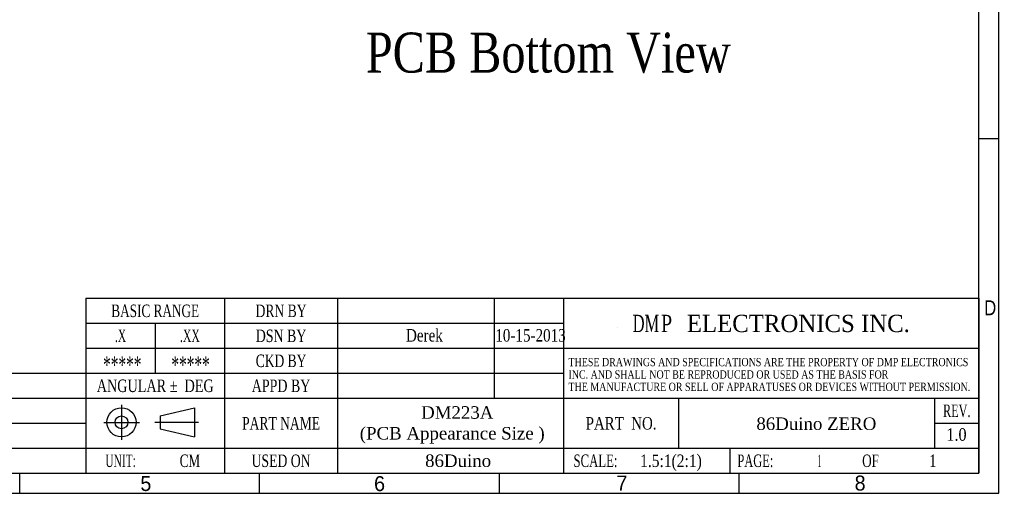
# Model space of a CAD drawing. Header units: millimetres. Extents: x 861 to 1254, y -31 to 249.
# Tile 22 of 49: x 1057 to 1254, y -27 to 68. Entities that reach past the tile are written whole.
import ezdxf
from ezdxf.enums import TextEntityAlignment as Align

# ---------------------------------------------------------------- set-up
doc = ezdxf.new("R2010")
doc.units = ezdxf.units.MM
doc.header["$LTSCALE"] = 32.67
doc.layers.get('0').update_dxf_attribs({"linetype": 'CONTINUOUS'})
doc.layers.add('尺寸標柱線', color=3, linetype='CONTINUOUS', lineweight=15)
doc.layers.add('文字線性', color=7, linetype='CONTINUOUS', lineweight=25)
doc.styles.get("Standard").update_dxf_attribs({"font": 'times.ttf', "width": 0.8})
doc.styles.add('TEXTSTYLE_0', font='txt', dxfattribs={"width": 0.8})
doc.styles.add('型式1', font='times.ttf')

msp = doc.modelspace()

# ---------------------------------------------------------------- linework, layer by layer
at = {"color": 7, "linetype": 'Continuous', "lineweight": 30}
for p, q in [((1252.87, -27.104), (1252.87, 248.896)), ((1248.87, -23.104), (1248.87, 244.896)), ((1248.87, 43.896), (1252.87, 43.896)), ((864.87, -23.104), (1248.87, -23.104)), ((1056.87, -27.104), (1056.87, -23.104)), ((1104.87, -27.104), (1104.87, -23.104)), ((1152.87, -27.104), (1152.87, -23.104)), ((1200.87, -27.104), (1200.87, -23.104)), ((860.87, -27.104), (1252.87, -27.104))]:
    msp.add_line(p, q, dxfattribs=at)
at = {"color": 2, "linetype": 'Continuous', "lineweight": 30}
for p, q in [((1070.1, 11.908), (1165.725, 11.908)), ((1070.1, 11.908), (1070.1, -23.092)), ((1097.85, 11.908), (1097.85, -23.092)), ((1120.475, 11.908), (1120.475, -23.092)), ((1151.85, 11.908), (1151.85, -8.092)), ((1165.725, 11.908), (1165.725, -23.092)), ((1165.725, 11.908), (1248.85, 11.908)), ((1248.85, 11.908), (1248.85, -23.092)), ((1070.1, 6.908), (1165.725, 6.908)), ((1083.975, 6.908), (1083.975, -3.092)), ((1176.463, 6.021), (1176.463, 6.021)), ((1070.1, 1.908), (1248.85, 1.908)), ((897.939, -3.092), (1070.1, -3.092)), ((1070.1, -3.092), (1165.725, -3.092)), ((897.939, -8.092), (1070.1, -8.092)), ((1070.1, -8.092), (1248.85, -8.092)), ((1077.217, -9.38), (1077.217, -16.438)), ((1188.725, -8.092), (1188.725, -18.092)), ((1239.975, -8.092), (1239.975, -18.092)), ((1084.932, -11.585), (1091.822, -9.986)), ((1084.932, -11.585), (1084.932, -14.179)), ((1091.822, -9.986), (1091.822, -15.803)), ((897.939, -13.092), (1070.1, -13.092)), ((1073.709, -12.938), (1080.826, -12.938)), ((1083.899, -12.891), (1092.634, -12.891)), ((1239.975, -13.092), (1248.85, -13.092)), ((1084.932, -14.179), (1091.822, -15.803)), ((897.939, -18.092), (1070.1, -18.092)), ((1070.1, -18.092), (1248.85, -18.092)), ((1198.975, -18.092), (1198.975, -23.092)), ((1070.1, -23.092), (1248.85, -23.092))]:
    msp.add_line(p, q, dxfattribs=at)
for centre, radius in [((1077.216, -12.898), 2.915), ((1077.216, -12.893), 1.287)]:
    msp.add_circle(centre, radius, dxfattribs=at)

# ---------------------------------------------------------------- texts
for s, height, width, p, p2 in [('BASIC RANGE', 2.5, 0.716977, (1075.188, 8.158), (1092.761, 8.158)), ('DRN BY', 2.5, 0.73735, (1104.058, 8.158), (1114.266, 8.158)), ('DM', 3.45, 0.646698, (1179.546, 5.158), (1184.854, 5.158)), ('P', 3.45, 0.792704, (1185.202, 5.158), (1187.448, 5.158)), (' ELECTRONICS INC.', 3.45, 0.973801, (1189.142, 5.158), (1235.028, 5.158)), ('.X', 2.5, 0.619715, (1075.925, 3.158), (1078.149, 3.158)), ('.XX', 2.5, 0.635375, (1088.925, 3.158), (1092.899, 3.158)), ('DSN BY', 2.5, 0.754377, (1104.095, 3.158), (1114.23, 3.158)), ('*****', 3.45, 0.602386, (1073.535, -3.137), (1081.207, -3.137)), ('*****', 3.45, 0.602386, (1087.206, -3.137), (1094.878, -3.137)), ('CKD BY', 2.5, 0.732083, (1104.095, -1.842), (1114.23, -1.842)), ('ANGULAR %%P  DEG', 2.5, 0.769255, (1072.272, -6.842), (1095.678, -6.842)), ('APPD BY', 2.5, 0.757957, (1103.292, -6.842), (1115.032, -6.842)), ('REV.', 2.5, 0.662823, (1241.66, -11.842), (1247.165, -11.842)), ('PART  NO.', 2.5, 0.808751, (1170.134, -14.342), (1184.316, -14.342)), ('PART NAME', 2.5, 0.735093, (1101.36, -14.342), (1116.964, -14.342)), ('1.0', 2.5, 0.877443, (1242.336, -16.592), (1246.384, -16.592)), ('UNIT:', 2.5, 0.618667, (1073.993, -21.842), (1080.081, -21.842)), ('CM', 2.5, 0.710836, (1088.871, -21.842), (1092.954, -21.842)), ('USED ON', 2.5, 0.743204, (1103.256, -21.842), (1115.068, -21.842)), ('SCALE:', 2.5, 0.690961, (1167.706, -21.842), (1176.493, -21.842)), ('1.5:1(2:1)', 2.5, 0.843113, (1181.026, -21.842), (1193.387, -21.842)), ('PAGE:', 2.5, 0.673438, (1200.509, -21.842), (1207.691, -21.842)), ('1', 2.5, 0.39506, (1216.548, -21.842), (1217.277, -21.842)), ('OF', 2.5, 0.710807, (1225.485, -21.842), (1228.839, -21.842)), ('1', 2.5, 0.768655, (1238.923, -21.842), (1240.341, -21.842))]:
    msp.add_text(s, height=height, dxfattribs=dict(at, width=width)).set_placement(p, p2, align=Align.FIT)
at = {"color": 2, "linetype": 'Continuous', "lineweight": 30, "style": 'TEXTSTYLE_0'}
for s, width, p, p2 in [('D', 1.2, (1249.921, 8.521), (1252.321, 8.521)), ('5', 1.1, (1080.995, -26.643), (1083.195, -26.643)), ('6', 1.1, (1127.779, -26.67), (1129.979, -26.67)), ('7', 1.1, (1176.299, -26.548), (1178.499, -26.548)), ('8', 1.1, (1223.973, -26.555), (1226.173, -26.555))]:
    msp.add_text(s, height=3, dxfattribs=dict(at, width=width)).set_placement(p, p2, align=Align.FIT)
at = {"color": 2, "linetype": 'Continuous'}
msp.add_text('86Duino ZERO', height=2.5, dxfattribs=at).set_placement((1204.303, -14.426))
at = {"color": 2, "linetype": 'Continuous', "lineweight": 30, "char_height": 2.5, "attachment_point": 1}
for s, insert in [('Derek', (1134.166, 5.752)), ('10-15-2013', (1152.049, 5.752))]:
    msp.add_mtext(s, dxfattribs=dict(at, insert=insert))
at = {"color": 2, "linetype": 'Continuous', "lineweight": 30, "insert": (1166.198, -0.023), "char_height": 1.65, "width": 110.69325, "attachment_point": 1, "line_spacing_factor": 0.9}
msp.add_mtext(' THESE DRAWINGS AND SPECIFICATIONS ARE THE PROPERTY OF DMP ELECTRONICS\\P INC. AND SHALL NOT BE REPRODUCED OR USED AS THE BASIS FOR\\P THE MANUFACTURE OR SELL OF APPARATUSES OR DEVICES WITHOUT PERMISSION.', dxfattribs=at)
at = {"layer": '尺寸標柱線', "linetype": 'Continuous', "insert": (1162.651, 65.087), "char_height": 8, "width": 97.3855, "attachment_point": 2, "line_spacing_factor": 0.9}
msp.add_mtext('PCB Bottom View', dxfattribs=at)
at = {"layer": '文字線性', "color": 2, "linetype": 'ByBlock', "insert": (1124.919, -9.677), "char_height": 2.5, "attachment_point": 1, "style": '型式1'}
msp.add_mtext_dynamic_manual_height_columns('             DM223A\\P(PCB Appearance Size )', width=38.38245, gutter_width=15, heights=[0], dxfattribs=at)
at = {"layer": '文字線性', "color": 2, "insert": (1144.604, -19.334), "char_height": 2.5, "width": 36.34, "attachment_point": 2, "line_spacing_factor": 0.9, "style": '型式1'}
msp.add_mtext('86Duino', dxfattribs=at)

doc.saveas('drawing.dxf')
